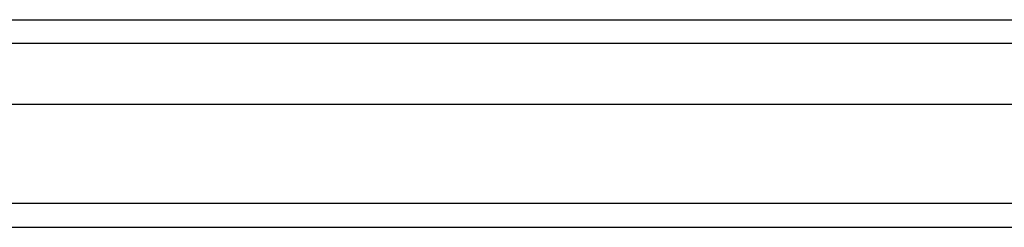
# Model space of a CAD drawing. Header units: inches. Extents: x 40 to 100, y 24.2 to 48.5.
# Tile 14 of 83: x 57.5 to 61.6, y 25.3 to 26.2. Entities that reach past the tile are written whole.
import ezdxf

# ---------------------------------------------------------------- set-up
doc = ezdxf.new("R2010")
doc.units = ezdxf.units.IN
doc.header["$MEASUREMENT"] = 0
doc.layers.add('Visible Edges(ANSI)', color=7, linetype='Continuous', lineweight=25)
doc.layers.add('Visible Tangent Edges(ANSI)', color=7, linetype='Continuous', lineweight=25)

msp = doc.modelspace()

# ---------------------------------------------------------------- linework, layer by layer
at = {"layer": 'Visible Edges(ANSI)'}
for p, q in [((40.942, 26.2003), (99.1477, 26.2003)), ((99.3362, 25.846), (40.7535, 25.846)), ((99.9459, 25.3342), (40.911, 25.3342))]:
    msp.add_line(p, q, dxfattribs=at)
at = {"layer": 'Visible Tangent Edges(ANSI)'}
for p, q in [((99.2777, 26.1013), (40.812, 26.1013)), ((99.9459, 25.4332), (40.1439, 25.4332))]:
    msp.add_line(p, q, dxfattribs=at)

doc.saveas('drawing.dxf')
